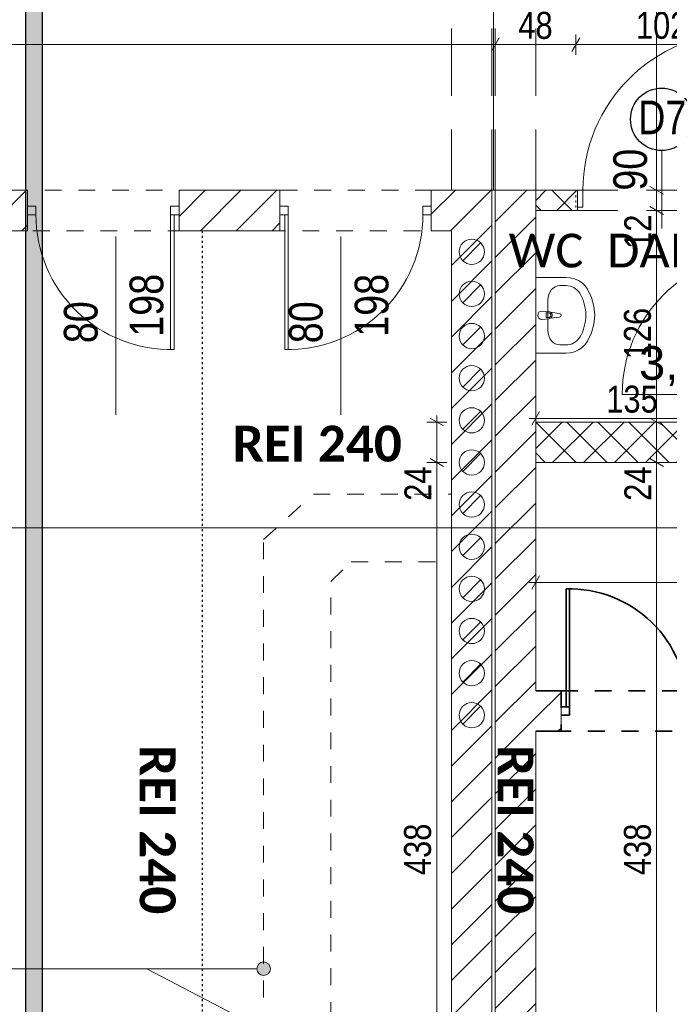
# Model space of a CAD drawing. Header units: centimetres. Extents: x 18292 to 3593338517, y 11794 to 62103.
# Tile 75 of 147: x 898355779 to 898356164, y 55937 to 56522. Entities that reach past the tile are written whole.
import ezdxf

# ---------------------------------------------------------------- set-up
doc = ezdxf.new("R2010")
doc.units = ezdxf.units.CM
doc.header["$MEASUREMENT"] = 0
for name, pattern in [('ACAD_ISO02W100', [60, 40, -20]), ('ACAD_ISO03W100', [3, 1.2, -1.8]), ('Dashed-002', [20, 10, -10]), ('Kreski-Szerokie', [3, 1.2, -1.8]), ('Przerywana', [48, 24, -24])]:
    doc.linetypes.add(name, pattern=pattern)
for name, color, linetype in [('499-Wymiary i opisy', 7, 'Continuous'), ('___WYBURZENIA', 7, 'Continuous'), ('__PROJEKTOWANE', 7, 'Continuous'), ('__PROJEKTOWANE_WYPOSAŻENIE', 7, 'Continuous'), ('MF_AREA_BLOCK', 7, 'Continuous'), ('MF_KRESKOWANIE', 7, 'Continuous'), ('MF_OKNA', 7, 'Continuous'), ('MF_przerywana', 7, 'Continuous'), ('MF_SCIANY_DZIAL', 7, 'Continuous'), ('MF_SCIANY_KONSTR', 7, 'Continuous')]:
    doc.layers.add(name, color=color, linetype=linetype)
doc.styles.add('GENERATED_STYLE_2', font='txt')
doc.styles.add('GENERATED_STYLE_4', font='txt')
doc.styles.add('GENERATED_STYLE_7', font='txt')
doc.styles.add('GENERATED_STYLE_8', font='txt')
doc.dimstyles.new('GENERATED_STYLE__1', dxfattribs={"dimtxt": 16, "dimasz": 6.08, "dimexe": 0.18, "dimexo": 0.0625, "dimgap": 0.09, "dimtad": 1, "dimtih": 1, "dimtoh": 1, "dimdec": 0, "dimzin": 0, "dimdsep": 46, "dimtxsty": 'GENERATED_STYLE_4', "dimblk": 'ARROWHEAD_2', "dimblk1": 'ARROWHEAD_2', "dimblk2": 'ARROWHEAD_2', "dimcen": 0.09, "dimse1": 1, "dimse2": 1, "dimclrd": 7, "dimclre": 7, "dimclrt": 7, "dimadec": 0, "dimazin": 0, "dimtfac": 1, "dimtdec": 4, "dimtmove": 0, "dimatfit": 3, "dimfxl": 0, "dimtolj": 1, "dimtzin": 0, "dimarcsym": 0})
doc.dimstyles.new('GENERATED_STYLE__4', dxfattribs={"dimtxt": 16, "dimasz": 6.08, "dimexe": 0.18, "dimexo": 0.0625, "dimgap": 0.09, "dimtad": 1, "dimdec": 0, "dimzin": 0, "dimdsep": 46, "dimtxsty": 'GENERATED_STYLE_4', "dimblk": 'ARROWHEAD_2', "dimblk1": 'ARROWHEAD_2', "dimblk2": 'ARROWHEAD_2', "dimcen": 0.09, "dimse1": 1, "dimse2": 1, "dimclrd": 7, "dimclre": 7, "dimclrt": 7, "dimadec": 0, "dimazin": 0, "dimtfac": 1, "dimtdec": 4, "dimtmove": 0, "dimatfit": 3, "dimfxl": 0, "dimtolj": 1, "dimtzin": 0, "dimarcsym": 0})
pattern_1 = [(45, (903196041.254, 3898003.605), (-10.606601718, 10.606601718), [])]
pattern_2 = [(45, (903196041.254, 3898003.605), (-9.192387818, 9.192387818), []), (135, (903196041.254, 3898003.605), (9.192387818, 9.192387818), [])]

# ---------------------------------------------------------------- blocks, each defined once
blk = doc.blocks.new('Drzwi metalowe 21')
at = {"layer": '__PROJEKTOWANE', "color": 150, "linetype": 'Continuous', "lineweight": 13}
for p, q in [((-50, 0), (-54.3, 0)), ((-50, 0), (-54.3, 0)), ((-50, 0), (-50, -10)), ((-50, 0), (-50, -10)), ((50, 0), (50, -10)), ((50, 0), (50, -10)), ((50, 0), (54.3, 0)), ((50, 0), (54.3, 0)), ((-50, -10), (-50, -12)), ((-50, -10), (-50, -12)), ((50, -10), (50, -12)), ((50, -10), (50, -12)), ((-50, -12), (-54.3, -12)), ((-50, -12), (-54.3, -12)), ((50, -12), (54.3, -12)), ((50, -12), (54.3, -12))]:
    blk.add_line(p, q, dxfattribs=at)
at = {"layer": '__PROJEKTOWANE', "color": 7, "linetype": 'Przerywana', "lineweight": 13}
for p, q in [((-50, 0), (50, 0)), ((-50, -12), (50, -12))]:
    blk.add_line(p, q, dxfattribs=at)
at = {"layer": '__PROJEKTOWANE', "color": 7, "linetype": 'Continuous', "lineweight": 15}
for p, q in [((-46.8, 0), (-50, 0)), ((-50, 0), (-50, -10)), ((-46.8, -10), (-46.8, 0)), ((50, 0), (46.8, 0)), ((46.8, 0), (46.8, -10)), ((50, -10), (50, 0)), ((-50, -10), (-46.8, -10)), ((46.8, -10), (50, -10))]:
    blk.add_line(p, q, dxfattribs=at)
at = {"layer": '__PROJEKTOWANE', "color": 7, "linetype": 'Continuous', "lineweight": 13}
blk.add_line((46.8, 0), (140.4, 0), dxfattribs=at)
blk.add_arc((46.8, 0), 93.6, 0, 180, dxfattribs=at)
blk = doc.blocks.new('Drzwi metalowe 21_3')
at = {"layer": '__PROJEKTOWANE', "color": 7, "linetype": 'Continuous', "lineweight": 13}
blk.add_line((41.8, 0), (41.8, 83.6), dxfattribs=at)
at = {"layer": '__PROJEKTOWANE', "color": 150, "linetype": 'Continuous', "lineweight": 13}
for p, q in [((-45, 0), (-49.3, 0)), ((-45, 0), (-49.3, 0)), ((-45, 0), (-45, -10)), ((-45, 0), (-45, -10)), ((45, 0), (45, -10)), ((45, 0), (45, -10)), ((45, 0), (49.3, 0)), ((45, 0), (49.3, 0)), ((-45, -10), (-45, -12)), ((-45, -10), (-45, -12)), ((45, -10), (45, -12)), ((45, -10), (45, -12)), ((-45, -12), (-49.3, -12)), ((-45, -12), (-49.3, -12)), ((45, -12), (49.3, -12)), ((45, -12), (49.3, -12))]:
    blk.add_line(p, q, dxfattribs=at)
at = {"layer": '__PROJEKTOWANE', "color": 7, "linetype": 'Przerywana', "lineweight": 13}
for p, q in [((-45, 0), (45, 0)), ((-45, -12), (45, -12))]:
    blk.add_line(p, q, dxfattribs=at)
at = {"layer": '__PROJEKTOWANE', "color": 7, "linetype": 'Continuous', "lineweight": 15}
for p, q in [((-41.8, 0), (-45, 0)), ((-45, 0), (-45, -10)), ((-41.8, -10), (-41.8, 0)), ((45, 0), (41.8, 0)), ((41.8, 0), (41.8, -10)), ((45, -10), (45, 0)), ((-45, -10), (-41.8, -10)), ((41.8, -10), (45, -10))]:
    blk.add_line(p, q, dxfattribs=at)
at = {"layer": '__PROJEKTOWANE', "color": 7, "linetype": 'Continuous', "lineweight": 13}
blk.add_arc((41.8, 0), 83.6, 90, 180, dxfattribs=at)
blk = doc.blocks.new('Umywalka 21')
at = {"layer": '__PROJEKTOWANE', "color": 5, "linetype": 'Continuous', "lineweight": 13}
for p, q in [((-22.5, 0), (-22.5, -17.82)), ((22.5, 0), (-22.5, 0)), ((22.5, -17.82), (22.5, 0)), ((-2.5, -3.68), (-2.1, -7.88)), ((2.1, -7.88), (2.5, -3.68)), ((8.91, -7.18), (-8.91, -7.18)), ((-1.77, -8.83), (-1.11, -14.12)), ((-1.36, -7.66), (-1.36, -6.17)), ((-1.36, -6.17), (1.36, -6.17)), ((1.11, -14.12), (1.77, -8.83)), ((1.36, -6.17), (1.36, -7.66)), ((-17.61, -14.25), (-17.61, -17.82)), ((17.61, -14.25), (17.61, -17.82)), ((-22.5, -17.82), (-22.28, -20.44)), ((-22.28, -20.44), (-21.64, -22.98)), ((-21.64, -22.98), (-20.59, -25.35)), ((20.59, -25.35), (21.64, -22.98)), ((21.64, -22.98), (22.28, -20.44)), ((22.28, -20.44), (22.5, -17.82)), ((-20.59, -25.35), (-19.16, -27.49)), ((-19.16, -27.49), (-17.41, -29.31)), ((17.41, -29.31), (19.16, -27.49)), ((19.16, -27.49), (20.59, -25.35)), ((-17.41, -29.31), (-15.39, -30.77)), ((-15.39, -30.77), (-10.5, -33.1)), ((-10.5, -33.1), (-5.32, -34.52)), ((-5.32, -34.52), (0, -35)), ((0, -35), (5.32, -34.52)), ((5.32, -34.52), (10.5, -33.1)), ((10.5, -33.1), (15.39, -30.77)), ((15.39, -30.77), (17.41, -29.31))]:
    blk.add_line(p, q, dxfattribs=at)
for centre, radius, start, end in [((0, -3.68), 2.5, 0, 180), ((0, -7.69), 2.11, 185.16961, 212.77103), ((0, -7.69), 2.11, 212.77103, 327.22897), ((0, -7.66), 1.36, 180, 0), ((0, -7.69), 2.11, 327.22897, 354.83039), ((0, -13.98), 1.12, 187.13892, 352.86108)]:
    blk.add_arc(centre, radius, start, end, dxfattribs=at)
for centre, major_axis, ratio, start_param, end_param in [((-8.9, -14.25), (8.7, 0), 0.81267, 1.570796, 3.141593), ((8.9, -14.25), (8.7, 0), 0.81267, 0, 1.570796), ((-8.91, -17.82), (0, 9.43), 0.92236, 1.570796, 2.644618), ((8.91, -17.82), (0, 9.43), 0.92236, 3.638567, 4.712389), ((0, 0), (0, 29.7), 0.92236, 2.644618, 3.638567)]:
    blk.add_ellipse(centre, major_axis=major_axis, ratio=ratio, start_param=start_param, end_param=end_param, dxfattribs=at)
blk = doc.blocks.new('*D360', base_point=(903196041.25, 3898003.61))
at = {"layer": '499-Wymiary i opisy', "color": 7, "linetype": 'Continuous', "lineweight": 13}
for p, q in [((898356087.28, 56191.79), (898356082.66, 56183.79)), ((898356084.97, 56181.79), (898356084.97, 56193.79)), ((898356346.1, 56191.79), (898356341.48, 56183.79)), ((898356343.79, 56181.79), (898356343.79, 56193.79)), ((898356081.06, 56187.79), (898356084.97, 56187.79)), ((898356084.97, 56187.79), (898356343.79, 56187.79))]:
    blk.add_line(p, q, dxfattribs=at)
at = {"layer": '499-Wymiary i opisy', "color": 7, "lineweight": 13, "char_height": 16, "attachment_point": 7, "style": 'GENERATED_STYLE_4'}
for s, insert in [('\\A1;{\\pql;\\fArial Narrow|b0|i0|c238|p34;259}', (898356188.78, 56190.99)), ('\\A1;{\\pql;\\fArial Narrow|b0|i0|c238|p34;24}', (898356321, 56190.99))]:
    blk.add_mtext(s, dxfattribs=dict(at, insert=insert))
blk = doc.blocks.new('ARROWHEAD_2')
at = {"color": 0, "linetype": 'Continuous', "lineweight": 0}
for p, q in [((0, 0), (-1, 0)), ((-0.378, -0.655), (0.378, 0.655))]:
    blk.add_line(p, q, dxfattribs=at)
blk = doc.blocks.new('*D414', base_point=(903196041.25, 3898003.61))
at = {"layer": '499-Wymiary i opisy', "color": 7, "linetype": 'Continuous', "lineweight": 13}
for p, q in [((898354235.28, 56510.91), (898354230.66, 56502.91)), ((898354232.97, 56500.91), (898354232.97, 56512.91)), ((898356063.28, 56510.91), (898356058.66, 56502.91)), ((898356060.97, 56500.91), (898356060.97, 56512.91)), ((898354232.97, 56506.91), (898356060.97, 56506.91))]:
    blk.add_line(p, q, dxfattribs=at)
at = {"layer": '499-Wymiary i opisy', "color": 7, "lineweight": 13, "insert": (898355123.93, 56510.11), "char_height": 16, "attachment_point": 7, "style": 'GENERATED_STYLE_4'}
blk.add_mtext('\\A1;{\\pql;\\fArial Narrow|b0|i0|c238|p34;1\xa0828}', dxfattribs=at)
blk = doc.blocks.new('*D415', base_point=(903196041.25, 3898003.61))
at = {"layer": '499-Wymiary i opisy', "color": 7, "linetype": 'Continuous', "lineweight": 13}
for p, q in [((898356063.28, 56510.91), (898356058.66, 56502.91)), ((898356060.97, 56500.91), (898356060.97, 56512.91)), ((898356111.07, 56510.91), (898356106.45, 56502.91)), ((898356108.76, 56500.91), (898356108.76, 56512.91)), ((898356060.97, 56506.91), (898356108.76, 56506.91))]:
    blk.add_line(p, q, dxfattribs=at)
at = {"layer": '499-Wymiary i opisy', "color": 7, "lineweight": 13, "insert": (898356074.62, 56510.11), "char_height": 16, "attachment_point": 7, "style": 'GENERATED_STYLE_4'}
blk.add_mtext('\\A1;{\\pql;\\fArial Narrow|b0|i0|c238|p34;48}', dxfattribs=at)
blk = doc.blocks.new('*D416', base_point=(903196041.25, 3898003.61))
at = {"layer": '499-Wymiary i opisy', "color": 7, "linetype": 'Continuous', "lineweight": 13}
for p, q in [((898356111.07, 56510.91), (898356106.45, 56502.91)), ((898356108.76, 56500.91), (898356108.76, 56512.91)), ((898356213.07, 56510.91), (898356208.45, 56502.91)), ((898356210.76, 56500.91), (898356210.76, 56512.91)), ((898356108.76, 56506.91), (898356210.76, 56506.91))]:
    blk.add_line(p, q, dxfattribs=at)
at = {"layer": '499-Wymiary i opisy', "color": 7, "lineweight": 13, "insert": (898356144.4, 56510.11), "char_height": 16, "attachment_point": 7, "style": 'GENERATED_STYLE_4'}
blk.add_mtext('\\A1;{\\pql;\\fArial Narrow|b0|i0|c238|p34;102}', dxfattribs=at)
blk = doc.blocks.new('*D450', base_point=(903196041.25, 3898003.61))
at = {"layer": '499-Wymiary i opisy', "color": 7, "linetype": 'Continuous', "lineweight": 13}
for p, q in [((898356032.22, 56258.99), (898356020.22, 56258.99)), ((898356022.22, 56261.3), (898356030.22, 56256.68)), ((898356026.22, 55820.49), (898356026.22, 56258.99)), ((898356032.22, 55820.49), (898356020.22, 55820.49)), ((898356022.22, 55822.8), (898356030.22, 55818.18)), ((898356026.22, 55816.58), (898356026.22, 55820.49))]:
    blk.add_line(p, q, dxfattribs=at)
at = {"layer": '499-Wymiary i opisy', "color": 7, "lineweight": 13, "char_height": 16, "attachment_point": 7, "rotation": 90, "style": 'GENERATED_STYLE_4'}
for s, insert in [('\\A1;{\\pql;\\fArial Narrow|b0|i0|c238|p34;24}', (898356023.02, 56236.2)), ('\\A1;{\\pql;\\fArial Narrow|b0|i0|c238|p34;438}', (898356023.02, 56014.14))]:
    blk.add_mtext(s, dxfattribs=dict(at, insert=insert))
blk = doc.blocks.new('*D451', base_point=(903196041.25, 3898003.61))
at = {"layer": '499-Wymiary i opisy', "color": 7, "linetype": 'Continuous', "lineweight": 13}
for p, q in [((898356032.22, 56282.99), (898356020.22, 56282.99)), ((898356030.22, 56280.68), (898356022.22, 56285.3)), ((898356026.22, 56282.99), (898356026.22, 56286.91)), ((898356026.22, 56258.99), (898356026.22, 56282.99)), ((898356032.22, 56258.99), (898356020.22, 56258.99)), ((898356022.22, 56261.3), (898356030.22, 56256.68))]:
    blk.add_line(p, q, dxfattribs=at)
blk = doc.blocks.new('*D459', base_point=(903196041.25, 3898003.61))
at = {"layer": '499-Wymiary i opisy', "color": 7, "linetype": 'Continuous', "lineweight": 13}
for p, q in [((898356087.28, 56289.15), (898356082.66, 56281.15)), ((898356084.97, 56279.15), (898356084.97, 56291.15)), ((898356222.21, 56289.15), (898356217.59, 56281.15)), ((898356219.9, 56279.15), (898356219.9, 56291.15)), ((898356081.06, 56285.15), (898356084.97, 56285.15)), ((898356084.97, 56285.15), (898356219.9, 56285.15))]:
    blk.add_line(p, q, dxfattribs=at)
at = {"layer": '499-Wymiary i opisy', "color": 7, "lineweight": 13, "char_height": 16, "attachment_point": 7, "style": 'GENERATED_STYLE_4'}
for s, insert in [('\\A1;{\\pql;\\fArial Narrow|b0|i0|c238|p34;135}', (898356126.83, 56288.35)), ('\\A1;{\\pql;\\fArial Narrow|b0|i0|c238|p34;12}', (898356197.11, 56288.35))]:
    blk.add_mtext(s, dxfattribs=dict(at, insert=insert))
blk = doc.blocks.new('*D539', base_point=(903196041.25, 3898003.61))
at = {"layer": '499-Wymiary i opisy', "color": 7, "linetype": 'Continuous', "lineweight": 13}
for p, q in [((898356162.75, 56258.99), (898356150.75, 56258.99)), ((898356152.75, 56261.3), (898356160.75, 56256.68)), ((898356156.75, 55820.49), (898356156.75, 56258.99)), ((898356162.75, 55820.49), (898356150.75, 55820.49)), ((898356152.75, 55822.8), (898356160.75, 55818.18))]:
    blk.add_line(p, q, dxfattribs=at)
at = {"layer": '499-Wymiary i opisy', "color": 7, "lineweight": 13, "char_height": 16, "attachment_point": 7, "rotation": 90, "style": 'GENERATED_STYLE_4'}
for s, insert in [('\\A1;{\\pql;\\fArial Narrow|b0|i0|c238|p34;24}', (898356153.55, 56236.2)), ('\\A1;{\\pql;\\fArial Narrow|b0|i0|c238|p34;438}', (898356153.55, 56014.14))]:
    blk.add_mtext(s, dxfattribs=dict(at, insert=insert))
blk = doc.blocks.new('*D540', base_point=(903196041.25, 3898003.61))
at = {"layer": '499-Wymiary i opisy', "color": 7, "linetype": 'Continuous', "lineweight": 13}
for p, q in [((898356162.75, 56282.99), (898356150.75, 56282.99)), ((898356152.75, 56285.3), (898356160.75, 56280.68)), ((898356156.75, 56258.99), (898356156.75, 56282.99)), ((898356162.75, 56258.99), (898356150.75, 56258.99)), ((898356152.75, 56261.3), (898356160.75, 56256.68))]:
    blk.add_line(p, q, dxfattribs=at)
blk = doc.blocks.new('*D541', base_point=(903196041.25, 3898003.61))
at = {"layer": '499-Wymiary i opisy', "color": 7, "linetype": 'Continuous', "lineweight": 13}
for p, q in [((898356152.75, 56410.8), (898356160.75, 56406.18)), ((898356162.75, 56408.49), (898356150.75, 56408.49)), ((898356156.75, 56282.99), (898356156.75, 56408.49)), ((898356162.75, 56282.99), (898356150.75, 56282.99)), ((898356152.75, 56285.3), (898356160.75, 56280.68))]:
    blk.add_line(p, q, dxfattribs=at)
at = {"layer": '499-Wymiary i opisy', "color": 7, "lineweight": 13, "char_height": 16, "attachment_point": 7, "rotation": 90, "style": 'GENERATED_STYLE_4'}
for s, insert in [('\\A1;{\\pql;\\fArial Narrow|b0|i0|c238|p34;12}', (898356153.55, 56385.7)), ('\\A1;{\\pql;\\fArial Narrow|b0|i0|c238|p34;126}', (898356153.55, 56320.14))]:
    blk.add_mtext(s, dxfattribs=dict(at, insert=insert))
blk = doc.blocks.new('*D542', base_point=(903196041.25, 3898003.61))
at = {"layer": '499-Wymiary i opisy', "color": 7, "linetype": 'Continuous', "lineweight": 13}
for p, q in [((898356152.75, 56422.8), (898356160.75, 56418.18)), ((898356162.75, 56420.49), (898356150.75, 56420.49)), ((898356156.75, 56408.49), (898356156.75, 56420.49)), ((898356152.75, 56410.8), (898356160.75, 56406.18)), ((898356162.75, 56408.49), (898356150.75, 56408.49))]:
    blk.add_line(p, q, dxfattribs=at)
blk = doc.blocks.new('*D543', base_point=(903196041.25, 3898003.61))
at = {"layer": '499-Wymiary i opisy', "color": 7, "linetype": 'Continuous', "lineweight": 13}
for p, q in [((898356162.75, 56696.49), (898356150.75, 56696.49)), ((898356152.75, 56698.8), (898356160.75, 56694.18)), ((898356156.75, 56420.49), (898356156.75, 56696.49)), ((898356152.75, 56422.8), (898356160.75, 56418.18)), ((898356162.75, 56420.49), (898356150.75, 56420.49))]:
    blk.add_line(p, q, dxfattribs=at)
at = {"layer": '499-Wymiary i opisy', "color": 7, "lineweight": 13, "char_height": 16, "attachment_point": 7, "rotation": 90, "style": 'GENERATED_STYLE_4'}
for s, insert in [('\\A1;{\\pql;\\fArial Narrow|b0|i0|c238|p34;24}', (898356153.55, 56673.7)), ('\\A1;{\\pql;\\fArial Narrow|b0|i0|c238|p34;276}', (898356153.55, 56532.89))]:
    blk.add_mtext(s, dxfattribs=dict(at, insert=insert))

msp = doc.modelspace()

# ---------------------------------------------------------------- hatches: boundary and pattern name
at = {"layer": '___WYBURZENIA', "linetype": 'Continuous', "lineweight": 35}
h = msp.add_hatch(dxfattribs=at)
h.set_pattern_fill('bloczki_ceramiczne_0006', color=30, style=0, pattern_type=2)
h.set_pattern_definition(pattern_1)
h.paths.add_polyline_path([(898356084.97, 56099.49), (898356099.97, 56099.49), (898356099.97, 56123.49), (898356084.97, 56123.49)])
at = {"layer": '__PROJEKTOWANE', "linetype": 'Continuous', "lineweight": 25}
h = msp.add_hatch(color=230, dxfattribs=at)
h.paths.add_polyline_path([(898355781.94, 56613.92), (898355781.94, 54825.65), (898356258.5, 54825.65), (898356258.5, 54038.82), (898356689.42, 54038.82), (898356689.42, 53475.15), (898357338.8, 53475.15), (898357338.8, 54038.82), (898357678.89, 54038.82), (898357678.89, 54541.02), (898357971.09, 54541.02), (898357971.09, 55897.12), (898356706.18, 55897.12), (898356706.18, 56613.92)])
h.paths.add_polyline_path([(898356699.42, 53485.15), (898356699.42, 54048.82), (898356268.5, 54048.82), (898356268.5, 54835.65), (898355791.94, 54835.65), (898355791.94, 56603.92), (898356696.18, 56603.92), (898356696.18, 55887.12), (898357961.09, 55887.12), (898357961.09, 54551.02), (898357668.89, 54551.02), (898357668.89, 54048.82), (898357328.8, 54048.82), (898357328.8, 53485.15)], flags=0)
at = {"layer": '__PROJEKTOWANE', "linetype": 'Continuous', "lineweight": 0, "true_color": 0x000000}
h = msp.add_hatch(dxfattribs=at)
h.set_pattern_fill('Concrete_Block_0006', color=18, style=0, pattern_type=2)
h.set_pattern_definition(pattern_2)
h.paths.add_polyline_path([(898356084.97, 56408.49), (898356109.76, 56408.49), (898356109.76, 56420.49), (898356084.97, 56420.49)])
h = msp.add_hatch(dxfattribs=at)
h.set_pattern_fill('Concrete_Block_0006', color=18, style=0, pattern_type=2)
h.set_pattern_definition(pattern_2)
h.paths.add_polyline_path([(898356084.97, 56258.99), (898356660.97, 56258.99), (898356660.97, 56282.99), (898356084.97, 56282.99)])
at = {"layer": '__PROJEKTOWANE', "linetype": 'Continuous', "lineweight": 13}
msp.add_hatch(color=150, dxfattribs=at).paths.add_polyline_path([(898355919.4, 55958.6), (898355919.7, 55957.07), (898355920.57, 55955.77), (898355921.87, 55954.9), (898355923.4, 55954.6), (898355924.93, 55954.9), (898355926.23, 55955.77), (898355927.1, 55957.07), (898355927.4, 55958.6), (898355927.1, 55960.13), (898355926.23, 55961.43), (898355924.93, 55962.3), (898355923.4, 55962.6), (898355921.87, 55962.3), (898355920.57, 55961.43), (898355919.7, 55960.13)])
at = {"layer": 'MF_KRESKOWANIE', "linetype": 'Continuous', "lineweight": 13}
h = msp.add_hatch(dxfattribs=at)
h.set_pattern_fill('bloczki_ceramiczne_0006', color=250, style=0, pattern_type=2)
h.set_pattern_definition(pattern_1)
h.paths.add_polyline_path([(898355723.47, 56420.49), (898355723.47, 56396.49), (898355783.22, 56396.49), (898355783.22, 56420.49)])
h = msp.add_hatch(dxfattribs=at)
h.set_pattern_fill('bloczki_ceramiczne_0006', color=250, style=0, pattern_type=2)
h.set_pattern_definition(pattern_1)
h.paths.add_polyline_path([(898355873.22, 56420.49), (898355873.22, 56396.49), (898355932.97, 56396.49), (898355932.97, 56420.49)])
h = msp.add_hatch(dxfattribs=at)
h.set_pattern_fill('bloczki_ceramiczne_0006', color=250, style=0, pattern_type=2)
h.set_pattern_definition(pattern_1)
h.paths.add_polyline_path([(898355998.97, 55782.49), (898356058.97, 55782.49), (898356058.97, 55796.49), (898356058.97, 55820.49), (898356058.97, 56420.49), (898356022.97, 56420.49), (898356022.97, 56396.49), (898356034.97, 56396.49), (898356034.97, 55820.49), (898355998.97, 55820.49)])
h = msp.add_hatch(dxfattribs=at)
h.set_pattern_fill('bloczki_ceramiczne_0006', color=250, style=0, pattern_type=2)
h.set_pattern_definition(pattern_1)
h.paths.add_polyline_path([(898356060.97, 55782.49), (898356084.97, 55820.49), (898356084.97, 56099.49), (898356084.97, 56123.49), (898356084.97, 56420.49), (898356060.97, 56420.49)])

# ---------------------------------------------------------------- linework, layer by layer
at = {"layer": '___WYBURZENIA', "color": 30, "linetype": 'Continuous', "lineweight": 35}
for p, q in [((898356102.97, 56113.99), (898356102.97, 56183.97)), ((898356104.97, 56113.99), (898356104.97, 56183.99)), ((898356084.97, 56123.49), (898356099.97, 56123.49)), ((898356104.97, 56113.99), (898356099.97, 56113.99)), ((898356104.97, 56108.99), (898356104.97, 56113.99)), ((898356099.97, 56108.99), (898356104.97, 56108.99)), ((898356099.97, 56099.49), (898356084.97, 56099.49))]:
    msp.add_line(p, q, dxfattribs=at)
at = {"layer": '___WYBURZENIA', "color": 7, "linetype": 'Continuous', "lineweight": 13}
for p, q in [((898356099.97, 56123.49), (898356099.97, 56099.49)), ((898356099.97, 56111.49), (898356099.97, 56108.99))]:
    msp.add_line(p, q, dxfattribs=at)
at = {"layer": '___WYBURZENIA', "color": 30, "linetype": 'Dashed-002', "lineweight": 35, "flags": 128}
msp.add_lwpolyline([(898356099.97, 56123.49), (898356570.97, 56123.49), (898356570.97, 56099.49), (898356099.97, 56099.49)], close=True, dxfattribs=at)
at = {"layer": '___WYBURZENIA', "color": 30, "linetype": 'Continuous', "lineweight": 35}
msp.add_arc((898356104.97, 56113.99), 70, 0, 91.63725, dxfattribs=at)
at = {"layer": '__PROJEKTOWANE', "color": 150, "linetype": 'Continuous', "lineweight": 13}
for p, q in [((898356109.76, 56420.49), (898356105.46, 56420.49)), ((898356109.76, 56420.49), (898356109.76, 56410.49)), ((898356109.76, 56410.49), (898356109.76, 56408.49)), ((898356109.76, 56408.49), (898356105.46, 56408.49)), ((898355827.59, 56220.15), (898355510.81, 56220.15)), ((898355827.59, 56220.15), (898356644.97, 56220.15)), ((898355919.4, 55958.6), (898355510.81, 55958.58)), ((898356008.95, 55877.68), (898355854.15, 55958.6))]:
    msp.add_line(p, q, dxfattribs=at)
at = {"layer": '__PROJEKTOWANE', "color": 230, "linetype": 'Continuous', "lineweight": 25, "flags": 128}
for points in [[(898356689.42, 53475.15), (898357338.8, 53475.15), (898357338.8, 54038.82), (898357678.89, 54038.82), (898357678.89, 54541.02), (898357971.09, 54541.02), (898357971.09, 55897.12), (898356706.18, 55897.12), (898356706.18, 56613.92), (898355781.96, 56613.92), (898355781.96, 54825.65), (898356258.5, 54825.65), (898356258.5, 54038.82), (898356689.42, 54038.82)], [(898356699.42, 53485.15), (898357328.8, 53485.15), (898357328.8, 54048.82), (898357668.89, 54048.82), (898357668.89, 54551.02), (898357961.09, 54551.02), (898357961.09, 55887.12), (898356696.18, 55887.12), (898356696.18, 56603.92), (898355791.94, 56603.92), (898355791.94, 54835.65), (898356268.5, 54835.65), (898356268.5, 54048.82), (898356699.42, 54048.82)]]:
    msp.add_lwpolyline(points, close=True, dxfattribs=at)
at = {"layer": '__PROJEKTOWANE', "color": 150, "linetype": 'Continuous', "lineweight": 13, "flags": 128}
for points in [[(898356109.76, 56420.49), (898356084.97, 56420.49)], [(898356084.97, 56420.49), (898356084.97, 56408.49)], [(898356084.97, 56408.49), (898356109.76, 56408.49)], [(898356219.9, 56282.99), (898356084.97, 56282.99)], [(898356084.97, 56282.99), (898356084.97, 56258.99)], [(898356084.97, 56258.99), (898356343.79, 56258.99)]]:
    msp.add_lwpolyline(points, dxfattribs=at)
at = {"layer": '__PROJEKTOWANE', "color": 7, "linetype": 'Kreski-Szerokie', "lineweight": 13, "flags": 128}
msp.add_lwpolyline([(898356108.76, 56420.49), (898356108.76, 56408.49)], dxfattribs=at)
at = {"layer": '__PROJEKTOWANE', "color": 7, "linetype": 'Continuous', "lineweight": 25}
msp.add_circle((898356159.76, 56462.58), 18.52, dxfattribs=at)
at = {"layer": '__PROJEKTOWANE', "color": 150, "linetype": 'Continuous', "lineweight": 13}
msp.add_circle((898355923.4, 55958.6), 4, dxfattribs=at)
at = {"layer": '__PROJEKTOWANE_WYPOSAŻENIE', "color": 7, "linetype": 'Dashed-002', "lineweight": 13, "flags": 128}
for points in [[(898355923.39, 56213.18), (898355953, 56240.08)], [(898355953, 56240.08), (898356034.97, 56240.08)], [(898355923.48, 54541.54), (898355923.39, 56213.18)], [(898355963.4, 56188.26), (898355975.4, 56200.08)], [(898355975.4, 56200.08), (898356034.97, 56200.08)], [(898355963.48, 54528.84), (898355963.4, 56188.26)]]:
    msp.add_lwpolyline(points, dxfattribs=at)
at = {"layer": 'MF_AREA_BLOCK', "color": 7, "linetype": 'Continuous', "lineweight": 13}
for p, q in [((898356052.27, 56389.3), (898356041.66, 56378.69)), ((898356052.27, 56389.3), (898356041.66, 56378.69)), ((898356052.27, 56364.3), (898356041.66, 56353.69)), ((898356052.27, 56339.3), (898356041.66, 56328.69)), ((898356052.27, 56314.3), (898356041.66, 56303.69)), ((898356052.27, 56289.3), (898356041.66, 56278.69)), ((898356052.27, 56264.3), (898356041.66, 56253.69)), ((898356052.27, 56239.3), (898356041.66, 56228.69)), ((898356052.27, 56214.3), (898356041.66, 56203.69)), ((898356052.27, 56189.3), (898356041.66, 56178.69)), ((898356052.27, 56164.3), (898356041.66, 56153.69)), ((898356052.27, 56139.3), (898356041.66, 56128.69)), ((898356052.27, 56114.3), (898356041.66, 56103.69))]:
    msp.add_line(p, q, dxfattribs=at)
for centre in [(898356046.97, 56383.99), (898356046.97, 56383.99), (898356046.97, 56358.99), (898356046.97, 56333.99), (898356046.97, 56308.99), (898356046.97, 56283.99), (898356046.97, 56258.99), (898356046.97, 56233.99), (898356046.97, 56208.99), (898356046.97, 56183.99), (898356046.97, 56158.99), (898356046.97, 56133.99), (898356046.97, 56108.99)]:
    msp.add_circle(centre, 7.5, dxfattribs=at)
at = {"layer": 'MF_OKNA', "color": 7, "linetype": 'Continuous', "lineweight": 13}
for p, q in [((898356159.76, 56397.71), (898356159.76, 56444.06)), ((898355783.22, 56408.49), (898355783.22, 56410.99)), ((898355783.22, 56410.99), (898355788.22, 56410.99)), ((898355788.22, 56410.99), (898355788.22, 56405.99)), ((898355873.22, 56410.99), (898355868.22, 56410.99)), ((898355868.22, 56410.99), (898355868.22, 56405.99)), ((898355873.22, 56408.49), (898355873.22, 56410.99)), ((898355932.97, 56408.49), (898355932.97, 56410.99)), ((898355932.97, 56410.99), (898355937.97, 56410.99)), ((898355937.97, 56410.99), (898355937.97, 56405.99)), ((898356022.97, 56410.99), (898356017.97, 56410.99)), ((898356017.97, 56410.99), (898356017.97, 56405.99)), ((898356022.97, 56408.49), (898356022.97, 56410.99)), ((898355788.22, 56405.99), (898355783.22, 56405.99)), ((898355868.22, 56405.99), (898355873.22, 56405.99)), ((898355868.22, 56405.99), (898355868.22, 56325.99)), ((898355870.22, 56405.99), (898355870.22, 56326.02)), ((898355937.97, 56405.99), (898355932.97, 56405.99)), ((898355935.97, 56405.99), (898355935.97, 56326.02)), ((898355937.97, 56405.99), (898355937.97, 56325.99)), ((898356017.97, 56405.99), (898356022.97, 56405.99)), ((898355835.65, 56287.3), (898355835.65, 56393.1)), ((898355969.3, 56287.26), (898355969.3, 56393.07))]:
    msp.add_line(p, q, dxfattribs=at)
for centre, start, end in [((898355868.22, 56405.99), 180, 271.43254), ((898355937.97, 56405.99), 268.56746, 0)]:
    msp.add_arc(centre, 80, start, end, dxfattribs=at)
at = {"layer": 'MF_przerywana', "color": 7, "linetype": 'ACAD_ISO02W100', "lineweight": 13}
for p, q in [((898356034.97, 56696.49), (898356034.97, 56420.49)), ((898356058.97, 56696.49), (898356058.97, 56420.49)), ((898356060.97, 56696.49), (898356060.97, 56420.49)), ((898356084.97, 56696.49), (898356084.97, 56420.49))]:
    msp.add_line(p, q, dxfattribs=at)
at = {"layer": 'MF_przerywana', "color": 7, "linetype": 'Dashed-002', "lineweight": 13, "flags": 128}
msp.add_lwpolyline([(898354273.47, 56420.49), (898356022.97, 56420.49), (898356022.97, 56396.49), (898354273.47, 56396.49)], close=True, dxfattribs=at)
at = {"layer": 'MF_SCIANY_DZIAL', "color": 8, "linetype": 'ACAD_ISO03W100', "lineweight": 25}
msp.add_line((898355886.97, 56396.49), (898355886.97, 55820.49), dxfattribs=at)
at = {"layer": 'MF_SCIANY_KONSTR', "color": 7, "linetype": 'Continuous', "lineweight": 13}
for p, q in [((898356059.97, 56696.49), (898356059.97, 56420.49)), ((898355783.22, 56420.49), (898355723.47, 56420.49)), ((898355783.22, 56396.49), (898355783.22, 56420.49)), ((898355932.97, 56420.49), (898355873.22, 56420.49)), ((898355873.22, 56420.49), (898355873.22, 56396.49)), ((898355932.97, 56396.49), (898355932.97, 56420.49)), ((898356022.97, 56420.49), (898356058.97, 56420.49)), ((898356022.97, 56420.49), (898356022.97, 56396.49)), ((898356084.97, 56420.49), (898356022.97, 56420.49)), ((898356058.97, 56420.49), (898356058.97, 55782.49)), ((898356058.97, 56420.49), (898356058.97, 55820.49)), ((898356058.97, 56420.49), (898356060.97, 56420.49)), ((898356060.97, 56420.49), (898356060.97, 55782.49)), ((898356084.97, 56420.49), (898356060.97, 56420.49)), ((898356060.97, 56420.49), (898356060.97, 55796.49)), ((898356060.97, 56420.49), (898356060.97, 55782.49)), ((898356084.97, 56420.49), (898356084.97, 56123.49)), ((898355723.47, 56396.49), (898355783.22, 56396.49)), ((898355873.22, 56396.49), (898355932.97, 56396.49)), ((898356022.97, 56396.49), (898356034.97, 56396.49)), ((898356034.97, 56396.49), (898356034.97, 55820.49)), ((898356084.97, 55820.49), (898356084.97, 56099.49))]:
    msp.add_line(p, q, dxfattribs=at)

# ---------------------------------------------------------------- block references
at = {"layer": '__PROJEKTOWANE', "color": 5, "linetype": 'Continuous', "lineweight": 13, "zscale": 100}
msp.add_blockref('Drzwi metalowe 21', (898356159.76, 56420.49), dxfattribs=at)
at = {"layer": '__PROJEKTOWANE', "color": 5, "linetype": 'Continuous', "lineweight": 13, "xscale": -1, "zscale": 100, "rotation": 90}
for name, p in [('Drzwi metalowe 21_3', (898356219.9, 56341.13)), ('Umywalka 21', (898356084.97, 56346.32))]:
    msp.add_blockref(name, p, dxfattribs=at)

# ---------------------------------------------------------------- texts
at = {"layer": '__PROJEKTOWANE', "color": 150, "linetype": 'Continuous', "lineweight": 13, "insert": (898356068.89, 56374.48), "char_height": 20, "attachment_point": 7, "style": 'GENERATED_STYLE_7'}
msp.add_mtext('\\A1;{\\pql;\\fCalibri Light|b0|i0|c238|p34;WC  DAMSKIE}', dxfattribs=at)
at = {"layer": '__PROJEKTOWANE', "color": 150, "lineweight": 13, "insert": (898356146.3, 56304.33), "char_height": 20, "attachment_point": 7, "style": 'GENERATED_STYLE_2'}
msp.add_mtext('{\\fArial|b0|i0|c238|p38;3,40 m{\\H0.66x;\\S2^  ;}}', dxfattribs=at)
at = {"layer": '__PROJEKTOWANE', "color": 1, "linetype": 'Continuous', "lineweight": 13, "insert": (898355905.02, 56259.33), "char_height": 21.2625, "attachment_point": 7, "style": 'GENERATED_STYLE_8'}
msp.add_mtext('\\A1;{\\pql;\\fCalibri Light|b1|i0|c238|p34;REI 240}', dxfattribs=at)
at = {"layer": '__PROJEKTOWANE', "color": 150, "linetype": 'Continuous', "lineweight": 13, "insert": (898355508.6, 56125.5), "char_height": 20, "attachment_point": 7, "line_spacing_factor": 0.931415, "style": 'GENERATED_STYLE_7'}
msp.add_mtext('\\A1;{\\pql;\\fCalibri Light|b0|i0|c238|p34;domurowanie ściany \\P\\pql;\\fCalibri Light|b0|i0|c238|p34;o gr. 24 cm\\P\\pql;\\fCalibri Light|b0|i0|c238|p34;w celu uzyskania \\P\\pql;\\fCalibri Light|b0|i0|c238|p34;odporności \\P\\pql;\\fCalibri Light|b0|i0|c238|p34;przegrody REI 240}', dxfattribs=at)
at = {"layer": '__PROJEKTOWANE', "color": 1, "linetype": 'Continuous', "lineweight": 13, "char_height": 21.2625, "attachment_point": 7, "rotation": 270, "style": 'GENERATED_STYLE_8'}
for insert in [(898355849.68, 56091.35), (898356062.13, 56091.35)]:
    msp.add_mtext('\\A1;{\\pql;\\fCalibri Light|b1|i0|c238|p34;REI 240}', dxfattribs=dict(at, insert=insert))
at = {"layer": 'MF_OKNA', "color": 7, "linetype": 'Continuous', "lineweight": 13, "insert": (898356145.79, 56463.72), "char_height": 20, "attachment_point": 4, "style": 'GENERATED_STYLE_2'}
msp.add_mtext('\\A1;{\\W0.800000x;\\pql;\\fArial|b0|i0|c238|p38;D7}', dxfattribs=at)
at = {"layer": 'MF_OKNA', "color": 7, "linetype": 'Continuous', "lineweight": 13, "char_height": 20, "attachment_point": 4, "rotation": 90, "style": 'GENERATED_STYLE_2'}
for s, insert in [('\\A1;{\\W0.800000x;\\pql;\\fArial|b0|i0|c238|p38;90}', (898356141.16, 56420.26)), ('\\A1;{\\W0.800000x;\\pql;\\fArial|b0|i0|c238|p38;198}', (898355853.98, 56333.6)), ('\\A1;{\\W0.800000x;\\pql;\\fArial|b0|i0|c238|p38;198}', (898355987.63, 56333.56)), ('\\A1;{\\W0.800000x;\\pql;\\fArial|b0|i0|c238|p38;80}', (898355814.96, 56329.76)), ('\\A1;{\\W0.800000x;\\pql;\\fArial|b0|i0|c238|p38;80}', (898355948.61, 56329.72))]:
    msp.add_mtext(s, dxfattribs=dict(at, insert=insert))

# ---------------------------------------------------------------- dimensions: what is measured, and where the dimension line sits
at = {"layer": '499-Wymiary i opisy', "color": 7, "linetype": 'Continuous', "lineweight": 13}
for base, p1, p2, picture, middle in [((898356156.75, 56696.49), (898356084.97, 56420.49), (898356084.97, 56696.49), '*D543', (898356145.55, 56551.19)), ((898356156.75, 56420.49), (898356084.97, 56408.49), (898356084.97, 56420.49), '*D542', (898356145.55, 56397.9)), ((898356156.74809825, 56408.49378463), (898356084.96777833, 56282.99378463), (898356084.96777833, 56408.49378463), '*D541', (898356145.54809821, 56338.44010484)), ((898356026.22, 56282.99), (898356034.97, 56258.99), (898355875.47, 56282.99), '*D451', (898356015.02, 56248.4)), ((898356156.75, 56282.99), (898356084.97, 56258.99), (898356084.97, 56282.99), '*D540', (898356145.55, 56248.4)), ((898356026.22288811, 56258.99378463), (898356034.96777833, 55820.49378463), (898356034.96777833, 56258.99378463), '*D450', (898356015.02288806, 56032.44010484)), ((898356156.74809825, 56258.99378463), (898356084.96777833, 55820.49378469), (898356084.96777833, 56258.99378463), '*D539', (898356145.54809821, 56032.44010487))]:
    dim = msp.add_linear_dim(base=base, p1=p1, p2=p2, angle=90, dimstyle='GENERATED_STYLE__4', dxfattribs=at)
    dim.commit()
    dim.dimension.update_dxf_attribs({"geometry": picture, "text_midpoint": middle, "dimtype": 160, "text_rotation": 90})
for base, p1, p2, picture, middle in [((898356060.97, 56506.91), (898354232.97, 56420.49), (898356060.97, 56501.16), '*D414', (898355151.41, 56518.11)), ((898356108.76, 56506.91), (898356060.97, 56501.16), (898356108.76, 56420.49), '*D415', (898356086.82, 56518.11)), ((898356210.76, 56506.91), (898356108.76, 56420.49), (898356210.76, 56420.49), '*D416', (898356162.7, 56518.11)), ((898356219.9, 56285.15), (898356084.97, 56282.99), (898356219.9, 56282.99), '*D459', (898356145.13, 56296.35)), ((898356343.79, 56187.79), (898356084.97, 56123.49), (898356343.79, 56258.99), '*D360', (898356207.07, 56198.99))]:
    dim = msp.add_linear_dim(base=base, p1=p1, p2=p2, dimstyle='GENERATED_STYLE__1', dxfattribs=at)
    dim.commit()
    dim.dimension.update_dxf_attribs({"geometry": picture, "text_midpoint": middle, "dimtype": 160})

doc.saveas('drawing.dxf')
